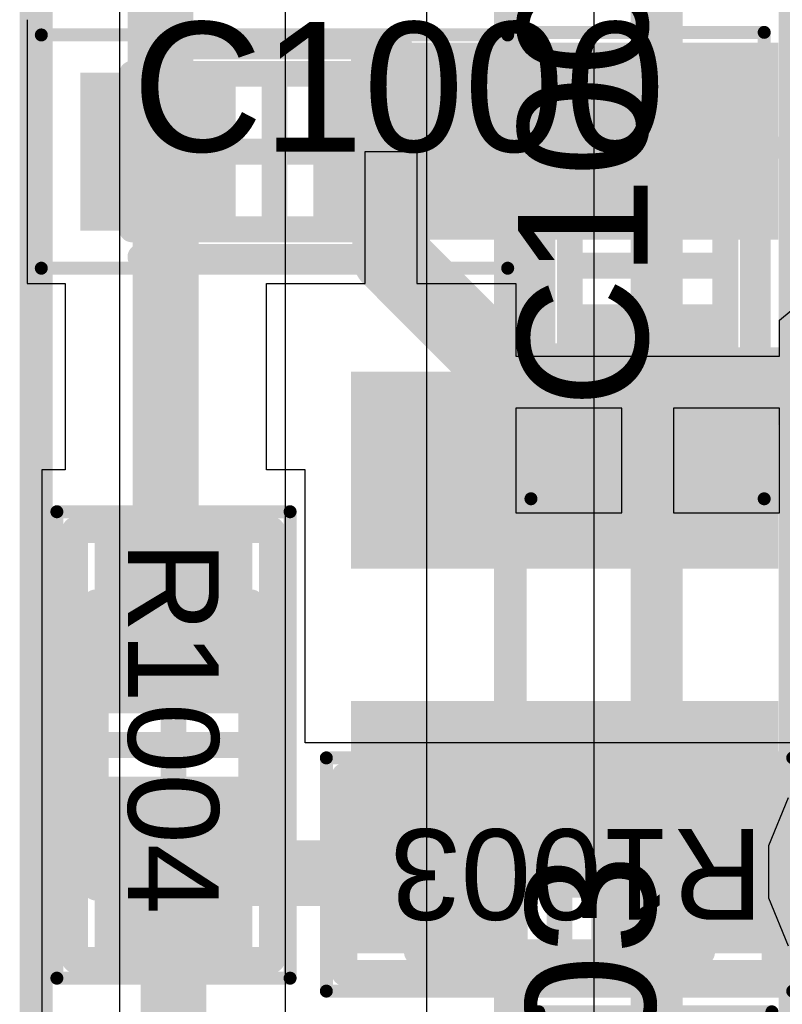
# Model space of a CAD drawing. Header units: inches. Extents: x -6 to 11.2, y -2.2 to 8.3.
# Tile 75 of 256: x 1.479 to 1.595, y 1.297 to 1.447. Entities that reach past the tile are written whole.
import ezdxf

# ---------------------------------------------------------------- set-up
doc = ezdxf.new("R2010")
doc.units = ezdxf.units.IN
doc.header["$MEASUREMENT"] = 0
for name, color, linetype in [('Board Layer Stack Bottom Solder', 6, 'Continuous'), ('Bottom Assembly', 56, 'Continuous'), ('Bottom Comp Body -Top13)-Comp Body -Bot14)', 56, 'Continuous'), ('Bottom Courtyard -Top15)-Courtyard -Bot16)', 56, 'Continuous'), ('Bottom Paste', 16, 'Continuous'), ('Layer 1- Top', 1, 'Continuous'), ('Layer 4- Inner', 76, 'Continuous'), ('Layer 5- Inner', 90, 'Continuous'), ('Layer 8- Bottom', 5, 'Continuous'), ('Top Comp Body -Top13)-Comp Body -Bot14)', 56, 'Continuous'), ('Top Comp Outline -Top11)-Comp Outline -Bot12)', 56, 'Continuous'), ('Top Courtyard -Top15)-Courtyard -Bot16)', 56, 'Continuous'), ('Top Designator', 56, 'Continuous'), ('Top Overlay', 2, 'Continuous'), ('Top Paste', 8, 'Continuous'), ('Top Solder', 216, 'Continuous')]:
    doc.layers.add(name, color=color, linetype=linetype)
doc.styles.add('Arial', font='txt', dxfattribs={"height": 0.2})

# ---------------------------------------------------------------- blocks, each defined once
blk = doc.blocks.new('L15002_035_60')
at = {"layer": 'Layer 1- Top'}
for points in [[(-0.03179, 0.01), (-0.00679, 0.01), (-0.00679, -0.01), (-0.03179, -0.01)], [(0.00679, 0.01), (0.03179, 0.01), (0.03179, -0.01), (0.00679, -0.01)]]:
    blk.add_hatch(color=7, dxfattribs=at).paths.add_polyline_path(points)
at = {"layer": 'Top Paste'}
for points in [[(-0.03179, 0.01), (-0.00679, 0.01), (-0.00679, -0.01), (-0.03179, -0.01)], [(0.00679, 0.01), (0.03179, 0.01), (0.03179, -0.01), (0.00679, -0.01)]]:
    blk.add_hatch(color=8, dxfattribs=at).paths.add_polyline_path(points)
at = {"layer": 'Top Solder'}
for points in [[(-0.03376, 0.01197), (-0.00482, 0.01197), (-0.00482, -0.01197), (-0.03376, -0.01197)], [(0.00482, 0.01197), (0.03376, 0.01197), (0.03376, -0.01197), (0.00482, -0.01197)]]:
    blk.add_hatch(color=216, dxfattribs=at).paths.add_polyline_path(points)
at = {"layer": 'Top Comp Body -Top13)-Comp Body -Bot14)'}
for points in [[(-0.02165, -0.01181, 0.00394, 0.00394, 0), (-0.02165, 0.01181, 0.00394, 0.00394, 0)], [(0.02165, 0.01181, 0.00394, 0.00394, 0), (-0.02165, 0.01181, 0.00394, 0.00394, 0)], [(0.02165, -0.01181, 0.00394, 0.00394, 0), (0.02165, 0.01181, 0.00394, 0.00394, 0)], [(0.02165, -0.01181, 0.00394, 0.00394, 0), (-0.02165, -0.01181, 0.00394, 0.00394, 0)]]:
    blk.add_lwpolyline(points, format="xyseb", dxfattribs=at)
for points in [[(-0.02264, 0.01181, 0.00197, 0.00197, 1), (-0.02067, 0.01181, 0.00197, 0.00197, 1)], [(-0.02264, 0.01181, 0.00197, 0.00197, 1), (-0.02067, 0.01181, 0.00197, 0.00197, 1)], [(0.02067, 0.01181, 0.00197, 0.00197, 1), (0.02264, 0.01181, 0.00197, 0.00197, 1)], [(0.02067, 0.01181, 0.00197, 0.00197, 1), (0.02264, 0.01181, 0.00197, 0.00197, 1)], [(-0.02264, -0.01181, 0.00197, 0.00197, 1), (-0.02067, -0.01181, 0.00197, 0.00197, 1)], [(-0.02264, -0.01181, 0.00197, 0.00197, 1), (-0.02067, -0.01181, 0.00197, 0.00197, 1)], [(0.02067, -0.01181, 0.00197, 0.00197, 1), (0.02264, -0.01181, 0.00197, 0.00197, 1)], [(0.02067, -0.01181, 0.00197, 0.00197, 1), (0.02264, -0.01181, 0.00197, 0.00197, 1)]]:
    blk.add_lwpolyline(points, format="xyseb", close=True, dxfattribs=at)
at = {"layer": 'Top Comp Outline -Top11)-Comp Outline -Bot12)'}
for points in [[(0.03268, 0.01496, 0.00394, 0.00394, 0), (-0.03268, 0.01496, 0.00394, 0.00394, 0)], [(-0.03268, -0.01496, 0.00394, 0.00394, 0), (-0.03268, 0.01496, 0.00394, 0.00394, 0)], [(0.03268, -0.01496, 0.00394, 0.00394, 0), (0.03268, 0.01496, 0.00394, 0.00394, 0)], [(0.03268, -0.01496, 0.00394, 0.00394, 0), (-0.03268, -0.01496, 0.00394, 0.00394, 0)]]:
    blk.add_lwpolyline(points, format="xyseb", dxfattribs=at)
for points in [[(-0.03366, 0.01496, 0.00197, 0.00197, 1), (-0.03169, 0.01496, 0.00197, 0.00197, 1)], [(-0.03366, 0.01496, 0.00197, 0.00197, 1), (-0.03169, 0.01496, 0.00197, 0.00197, 1)], [(0.03169, 0.01496, 0.00197, 0.00197, 1), (0.03366, 0.01496, 0.00197, 0.00197, 1)], [(0.03169, 0.01496, 0.00197, 0.00197, 1), (0.03366, 0.01496, 0.00197, 0.00197, 1)], [(-0.03366, -0.01496, 0.00197, 0.00197, 1), (-0.03169, -0.01496, 0.00197, 0.00197, 1)], [(-0.03366, -0.01496, 0.00197, 0.00197, 1), (-0.03169, -0.01496, 0.00197, 0.00197, 1)], [(0.03169, -0.01496, 0.00197, 0.00197, 1), (0.03366, -0.01496, 0.00197, 0.00197, 1)], [(0.03169, -0.01496, 0.00197, 0.00197, 1), (0.03366, -0.01496, 0.00197, 0.00197, 1)]]:
    blk.add_lwpolyline(points, format="xyseb", close=True, dxfattribs=at)
at = {"layer": 'Top Courtyard -Top15)-Courtyard -Bot16)'}
for points in [[(0.03543, 0.01772, 0.00197, 0.00197, 0), (-0.03543, 0.01772, 0.00197, 0.00197, 0)], [(-0.03543, -0.01772, 0.00197, 0.00197, 0), (-0.03543, 0.01772, 0.00197, 0.00197, 0)], [(0.03543, -0.01772, 0.00197, 0.00197, 0), (0.03543, 0.01772, 0.00197, 0.00197, 0)], [(0, -0.01181, 0.00394, 0.00394, 0), (0, 0.01181, 0.00394, 0.00394, 0)], [(0.01181, 0, 0.00394, 0.00394, 0), (-0.01181, 0, 0.00394, 0.00394, 0)], [(0.03543, -0.01772, 0.00197, 0.00197, 0), (-0.03543, -0.01772, 0.00197, 0.00197, 0)]]:
    blk.add_lwpolyline(points, format="xyseb", dxfattribs=at)
for points in [[(-0.03593, 0.01772, 0.000984, 0.000984, 1), (-0.03494, 0.01772, 0.000984, 0.000984, 1)], [(-0.03593, 0.01772, 0.000984, 0.000984, 1), (-0.03494, 0.01772, 0.000984, 0.000984, 1)], [(0.03494, 0.01772, 0.000984, 0.000984, 1), (0.03593, 0.01772, 0.000984, 0.000984, 1)], [(0.03494, 0.01772, 0.000984, 0.000984, 1), (0.03593, 0.01772, 0.000984, 0.000984, 1)], [(-0.00098, 0.01181, 0.00197, 0.00197, 1), (0.00098, 0.01181, 0.00197, 0.00197, 1)], [(-0.0128, 0, 0.00197, 0.00197, 1), (-0.01083, 0, 0.00197, 0.00197, 1)], [(0.01083, 0, 0.00197, 0.00197, 1), (0.0128, 0, 0.00197, 0.00197, 1)], [(-0.00098, -0.01181, 0.00197, 0.00197, 1), (0.00098, -0.01181, 0.00197, 0.00197, 1)], [(-0.03593, -0.01772, 0.000984, 0.000984, 1), (-0.03494, -0.01772, 0.000984, 0.000984, 1)], [(-0.03593, -0.01772, 0.000984, 0.000984, 1), (-0.03494, -0.01772, 0.000984, 0.000984, 1)], [(0.03494, -0.01772, 0.000984, 0.000984, 1), (0.03593, -0.01772, 0.000984, 0.000984, 1)], [(0.03494, -0.01772, 0.000984, 0.000984, 1), (0.03593, -0.01772, 0.000984, 0.000984, 1)]]:
    blk.add_lwpolyline(points, format="xyseb", close=True, dxfattribs=at)
at = {"layer": 'Top Overlay'}
for points in [[(0.01988, 0.01614, 0.00394, 0.00394, 0), (-0.0187, 0.01614, 0.00394, 0.00394, 0)], [(0.01988, -0.01614, 0.00394, 0.00394, 0), (-0.0187, -0.01614, 0.00394, 0.00394, 0)]]:
    blk.add_lwpolyline(points, format="xyseb", dxfattribs=at)
for points in [[(-0.01969, 0.01614, 0.00197, 0.00197, 1), (-0.01772, 0.01614, 0.00197, 0.00197, 1)], [(0.0189, 0.01614, 0.00197, 0.00197, 1), (0.02087, 0.01614, 0.00197, 0.00197, 1)], [(-0.01969, -0.01614, 0.00197, 0.00197, 1), (-0.01772, -0.01614, 0.00197, 0.00197, 1)], [(0.0189, -0.01614, 0.00197, 0.00197, 1), (0.02087, -0.01614, 0.00197, 0.00197, 1)]]:
    blk.add_lwpolyline(points, format="xyseb", close=True, dxfattribs=at)
at = {"layer": 'Top Comp Outline -Top11)-Comp Outline -Bot12)', "style": 'Arial'}
blk.add_text('R1004', height=0.01378, dxfattribs=at).set_placement((-0.03099, -0.00689))
blk = doc.blocks.new('L15002_035_61')
at = {"layer": 'Layer 1- Top'}
for points in [[(-0.03179, 0.01), (-0.00679, 0.01), (-0.00679, -0.01), (-0.03179, -0.01)], [(0.00679, 0.01), (0.03179, 0.01), (0.03179, -0.01), (0.00679, -0.01)]]:
    blk.add_hatch(color=7, dxfattribs=at).paths.add_polyline_path(points)
at = {"layer": 'Top Paste'}
for points in [[(-0.03179, 0.01), (-0.00679, 0.01), (-0.00679, -0.01), (-0.03179, -0.01)], [(0.00679, 0.01), (0.03179, 0.01), (0.03179, -0.01), (0.00679, -0.01)]]:
    blk.add_hatch(color=8, dxfattribs=at).paths.add_polyline_path(points)
at = {"layer": 'Top Solder'}
for points in [[(-0.03376, 0.01197), (-0.00482, 0.01197), (-0.00482, -0.01197), (-0.03376, -0.01197)], [(0.00482, 0.01197), (0.03376, 0.01197), (0.03376, -0.01197), (0.00482, -0.01197)]]:
    blk.add_hatch(color=216, dxfattribs=at).paths.add_polyline_path(points)
at = {"layer": 'Top Comp Body -Top13)-Comp Body -Bot14)'}
for points in [[(-0.02165, 0.01181, 0.00394, 0.00394, 0), (-0.02165, -0.01181, 0.00394, 0.00394, 0)], [(0.02165, 0.01181, 0.00394, 0.00394, 0), (-0.02165, 0.01181, 0.00394, 0.00394, 0)], [(0.02165, 0.01181, 0.00394, 0.00394, 0), (0.02165, -0.01181, 0.00394, 0.00394, 0)], [(0.02165, -0.01181, 0.00394, 0.00394, 0), (-0.02165, -0.01181, 0.00394, 0.00394, 0)]]:
    blk.add_lwpolyline(points, format="xyseb", dxfattribs=at)
for points in [[(-0.02264, 0.01181, 0.00197, 0.00197, 1), (-0.02067, 0.01181, 0.00197, 0.00197, 1)], [(-0.02264, 0.01181, 0.00197, 0.00197, 1), (-0.02067, 0.01181, 0.00197, 0.00197, 1)], [(0.02067, 0.01181, 0.00197, 0.00197, 1), (0.02264, 0.01181, 0.00197, 0.00197, 1)], [(0.02067, 0.01181, 0.00197, 0.00197, 1), (0.02264, 0.01181, 0.00197, 0.00197, 1)], [(-0.02264, -0.01181, 0.00197, 0.00197, 1), (-0.02067, -0.01181, 0.00197, 0.00197, 1)], [(-0.02264, -0.01181, 0.00197, 0.00197, 1), (-0.02067, -0.01181, 0.00197, 0.00197, 1)], [(0.02067, -0.01181, 0.00197, 0.00197, 1), (0.02264, -0.01181, 0.00197, 0.00197, 1)], [(0.02067, -0.01181, 0.00197, 0.00197, 1), (0.02264, -0.01181, 0.00197, 0.00197, 1)]]:
    blk.add_lwpolyline(points, format="xyseb", close=True, dxfattribs=at)
at = {"layer": 'Top Comp Outline -Top11)-Comp Outline -Bot12)'}
for points in [[(0.03268, 0.01496, 0.00394, 0.00394, 0), (-0.03268, 0.01496, 0.00394, 0.00394, 0)], [(-0.03268, 0.01496, 0.00394, 0.00394, 0), (-0.03268, -0.01496, 0.00394, 0.00394, 0)], [(0.03268, 0.01496, 0.00394, 0.00394, 0), (0.03268, -0.01496, 0.00394, 0.00394, 0)], [(0.03268, -0.01496, 0.00394, 0.00394, 0), (-0.03268, -0.01496, 0.00394, 0.00394, 0)]]:
    blk.add_lwpolyline(points, format="xyseb", dxfattribs=at)
for points in [[(-0.03366, 0.01496, 0.00197, 0.00197, 1), (-0.03169, 0.01496, 0.00197, 0.00197, 1)], [(-0.03366, 0.01496, 0.00197, 0.00197, 1), (-0.03169, 0.01496, 0.00197, 0.00197, 1)], [(0.03169, 0.01496, 0.00197, 0.00197, 1), (0.03366, 0.01496, 0.00197, 0.00197, 1)], [(0.03169, 0.01496, 0.00197, 0.00197, 1), (0.03366, 0.01496, 0.00197, 0.00197, 1)], [(-0.03366, -0.01496, 0.00197, 0.00197, 1), (-0.03169, -0.01496, 0.00197, 0.00197, 1)], [(-0.03366, -0.01496, 0.00197, 0.00197, 1), (-0.03169, -0.01496, 0.00197, 0.00197, 1)], [(0.03169, -0.01496, 0.00197, 0.00197, 1), (0.03366, -0.01496, 0.00197, 0.00197, 1)], [(0.03169, -0.01496, 0.00197, 0.00197, 1), (0.03366, -0.01496, 0.00197, 0.00197, 1)]]:
    blk.add_lwpolyline(points, format="xyseb", close=True, dxfattribs=at)
at = {"layer": 'Top Courtyard -Top15)-Courtyard -Bot16)'}
for points in [[(0.03543, 0.01772, 0.00197, 0.00197, 0), (-0.03543, 0.01772, 0.00197, 0.00197, 0)], [(-0.03543, 0.01772, 0.00197, 0.00197, 0), (-0.03543, -0.01772, 0.00197, 0.00197, 0)], [(0.03543, 0.01772, 0.00197, 0.00197, 0), (0.03543, -0.01772, 0.00197, 0.00197, 0)], [(0, 0.01181, 0.00394, 0.00394, 0), (0, -0.01181, 0.00394, 0.00394, 0)], [(0.01181, 0, 0.00394, 0.00394, 0), (-0.01181, 0, 0.00394, 0.00394, 0)], [(0.03543, -0.01772, 0.00197, 0.00197, 0), (-0.03543, -0.01772, 0.00197, 0.00197, 0)]]:
    blk.add_lwpolyline(points, format="xyseb", dxfattribs=at)
for points in [[(-0.03593, 0.01772, 0.000984, 0.000984, 1), (-0.03494, 0.01772, 0.000984, 0.000984, 1)], [(-0.03593, 0.01772, 0.000984, 0.000984, 1), (-0.03494, 0.01772, 0.000984, 0.000984, 1)], [(0.03494, 0.01772, 0.000984, 0.000984, 1), (0.03593, 0.01772, 0.000984, 0.000984, 1)], [(0.03494, 0.01772, 0.000984, 0.000984, 1), (0.03593, 0.01772, 0.000984, 0.000984, 1)], [(-0.00098, 0.01181, 0.00197, 0.00197, 1), (0.00098, 0.01181, 0.00197, 0.00197, 1)], [(-0.0128, 0, 0.00197, 0.00197, 1), (-0.01083, 0, 0.00197, 0.00197, 1)], [(0.01083, 0, 0.00197, 0.00197, 1), (0.0128, 0, 0.00197, 0.00197, 1)], [(-0.00098, -0.01181, 0.00197, 0.00197, 1), (0.00098, -0.01181, 0.00197, 0.00197, 1)], [(-0.03593, -0.01772, 0.000984, 0.000984, 1), (-0.03494, -0.01772, 0.000984, 0.000984, 1)], [(-0.03593, -0.01772, 0.000984, 0.000984, 1), (-0.03494, -0.01772, 0.000984, 0.000984, 1)], [(0.03494, -0.01772, 0.000984, 0.000984, 1), (0.03593, -0.01772, 0.000984, 0.000984, 1)], [(0.03494, -0.01772, 0.000984, 0.000984, 1), (0.03593, -0.01772, 0.000984, 0.000984, 1)]]:
    blk.add_lwpolyline(points, format="xyseb", close=True, dxfattribs=at)
at = {"layer": 'Top Overlay'}
for points in [[(0.01988, 0.01614, 0.00394, 0.00394, 0), (-0.0187, 0.01614, 0.00394, 0.00394, 0)], [(0.01988, -0.01614, 0.00394, 0.00394, 0), (-0.0187, -0.01614, 0.00394, 0.00394, 0)]]:
    blk.add_lwpolyline(points, format="xyseb", dxfattribs=at)
for points in [[(-0.01969, 0.01614, 0.00197, 0.00197, 1), (-0.01772, 0.01614, 0.00197, 0.00197, 1)], [(0.0189, 0.01614, 0.00197, 0.00197, 1), (0.02087, 0.01614, 0.00197, 0.00197, 1)], [(-0.01969, -0.01614, 0.00197, 0.00197, 1), (-0.01772, -0.01614, 0.00197, 0.00197, 1)], [(0.0189, -0.01614, 0.00197, 0.00197, 1), (0.02087, -0.01614, 0.00197, 0.00197, 1)]]:
    blk.add_lwpolyline(points, format="xyseb", close=True, dxfattribs=at)
at = {"layer": 'Top Comp Outline -Top11)-Comp Outline -Bot12)', "style": 'Arial'}
blk.add_text('R1003', height=0.01378, dxfattribs=at).set_placement((-0.03099, -0.00689))
blk = doc.blocks.new('CAPC1005X06_F_121')
at = {"layer": 'Layer 1- Top'}
for points in [[(-0.02756, 0.01004), (-0.00787, 0.01004), (-0.00787, -0.01004), (-0.02756, -0.01004)], [(0.00787, 0.01004), (0.02756, 0.01004), (0.02756, -0.01004), (0.00787, -0.01004)]]:
    blk.add_hatch(color=7, dxfattribs=at).paths.add_polyline_path(points)
at = {"layer": 'Top Paste'}
for points in [[(-0.02756, 0.01004), (-0.00787, 0.01004), (-0.00787, -0.01004), (-0.02756, -0.01004)], [(0.00787, 0.01004), (0.02756, 0.01004), (0.02756, -0.01004), (0.00787, -0.01004)]]:
    blk.add_hatch(color=8, dxfattribs=at).paths.add_polyline_path(points)
at = {"layer": 'Top Solder'}
for points in [[(-0.02953, 0.01201), (-0.00591, 0.01201), (-0.00591, -0.01201), (-0.02953, -0.01201)], [(0.00591, 0.01201), (0.02953, 0.01201), (0.02953, -0.01201), (0.00591, -0.01201)]]:
    blk.add_hatch(color=216, dxfattribs=at).paths.add_polyline_path(points)
at = {"layer": 'Top Comp Outline -Top11)-Comp Outline -Bot12)'}
for points in [[(-0.02165, 0.01181, 0.00394, 0.00394, 0), (-0.02165, -0.01181, 0.00394, 0.00394, 0)], [(-0.02165, 0.01181, 0.00394, 0.00394, 0), (0.02165, 0.01181, 0.00394, 0.00394, 0)], [(0.02165, 0.01181, 0.00394, 0.00394, 0), (0.02165, -0.01181, 0.00394, 0.00394, 0)], [(-0.02165, -0.01181, 0.00394, 0.00394, 0), (0.02165, -0.01181, 0.00394, 0.00394, 0)]]:
    blk.add_lwpolyline(points, format="xyseb", dxfattribs=at)
for points in [[(-0.02264, 0.01181, 0.00197, 0.00197, 1), (-0.02067, 0.01181, 0.00197, 0.00197, 1)], [(-0.02264, 0.01181, 0.00197, 0.00197, 1), (-0.02067, 0.01181, 0.00197, 0.00197, 1)], [(0.02067, 0.01181, 0.00197, 0.00197, 1), (0.02264, 0.01181, 0.00197, 0.00197, 1)], [(0.02067, 0.01181, 0.00197, 0.00197, 1), (0.02264, 0.01181, 0.00197, 0.00197, 1)], [(-0.02264, -0.01181, 0.00197, 0.00197, 1), (-0.02067, -0.01181, 0.00197, 0.00197, 1)], [(-0.02264, -0.01181, 0.00197, 0.00197, 1), (-0.02067, -0.01181, 0.00197, 0.00197, 1)], [(0.02067, -0.01181, 0.00197, 0.00197, 1), (0.02264, -0.01181, 0.00197, 0.00197, 1)], [(0.02067, -0.01181, 0.00197, 0.00197, 1), (0.02264, -0.01181, 0.00197, 0.00197, 1)]]:
    blk.add_lwpolyline(points, format="xyseb", close=True, dxfattribs=at)
at = {"layer": 'Top Courtyard -Top15)-Courtyard -Bot16)'}
for points in [[(-0.03543, 0.01772, 0.00197, 0.00197, 0), (0.03543, 0.01772, 0.00197, 0.00197, 0)], [(-0.03543, 0.01772, 0.00197, 0.00197, 0), (-0.03543, -0.01772, 0.00197, 0.00197, 0)], [(0.03543, 0.01772, 0.00197, 0.00197, 0), (0.03543, -0.01772, 0.00197, 0.00197, 0)], [(0, 0.01181, 0.00394, 0.00394, 0), (0, -0.01181, 0.00394, 0.00394, 0)], [(-0.01181, 0, 0.00394, 0.00394, 0), (0.01181, 0, 0.00394, 0.00394, 0)], [(-0.03543, -0.01772, 0.00197, 0.00197, 0), (0.03543, -0.01772, 0.00197, 0.00197, 0)]]:
    blk.add_lwpolyline(points, format="xyseb", dxfattribs=at)
for points in [[(-0.03593, 0.01772, 0.000984, 0.000984, 1), (-0.03494, 0.01772, 0.000984, 0.000984, 1)], [(-0.03593, 0.01772, 0.000984, 0.000984, 1), (-0.03494, 0.01772, 0.000984, 0.000984, 1)], [(0.03494, 0.01772, 0.000984, 0.000984, 1), (0.03593, 0.01772, 0.000984, 0.000984, 1)], [(0.03494, 0.01772, 0.000984, 0.000984, 1), (0.03593, 0.01772, 0.000984, 0.000984, 1)], [(-0.00098, 0.01181, 0.00197, 0.00197, 1), (0.00098, 0.01181, 0.00197, 0.00197, 1)], [(-0.0128, 0, 0.00197, 0.00197, 1), (-0.01083, 0, 0.00197, 0.00197, 1)], [(0.01083, 0, 0.00197, 0.00197, 1), (0.0128, 0, 0.00197, 0.00197, 1)], [(-0.00098, -0.01181, 0.00197, 0.00197, 1), (0.00098, -0.01181, 0.00197, 0.00197, 1)], [(-0.03593, -0.01772, 0.000984, 0.000984, 1), (-0.03494, -0.01772, 0.000984, 0.000984, 1)], [(-0.03593, -0.01772, 0.000984, 0.000984, 1), (-0.03494, -0.01772, 0.000984, 0.000984, 1)], [(0.03494, -0.01772, 0.000984, 0.000984, 1), (0.03593, -0.01772, 0.000984, 0.000984, 1)], [(0.03494, -0.01772, 0.000984, 0.000984, 1), (0.03593, -0.01772, 0.000984, 0.000984, 1)]]:
    blk.add_lwpolyline(points, format="xyseb", close=True, dxfattribs=at)
at = {"layer": 'Top Overlay'}
for points in [[(-0.02037, 0.016, 0.00394, 0.00394, 0), (0.019, 0.016, 0.00394, 0.00394, 0)], [(-0.02037, -0.016, 0.00394, 0.00394, 0), (0.019, -0.016, 0.00394, 0.00394, 0)]]:
    blk.add_lwpolyline(points, format="xyseb", dxfattribs=at)
for points in [[(-0.02135, 0.016, 0.00197, 0.00197, 1), (-0.01939, 0.016, 0.00197, 0.00197, 1)], [(0.01802, 0.016, 0.00197, 0.00197, 1), (0.01998, 0.016, 0.00197, 0.00197, 1)], [(-0.02135, -0.016, 0.00197, 0.00197, 1), (-0.01939, -0.016, 0.00197, 0.00197, 1)], [(0.01802, -0.016, 0.00197, 0.00197, 1), (0.01998, -0.016, 0.00197, 0.00197, 1)]]:
    blk.add_lwpolyline(points, format="xyseb", close=True, dxfattribs=at)
at = {"layer": 'Top Designator', "style": 'Arial'}
blk.add_text('C1004', height=0.019685, dxfattribs=at).set_placement((-0.02165, 0))
blk = doc.blocks.new('CAPC1005X06_F_122')
at = {"layer": 'Layer 1- Top'}
for points in [[(-0.02756, 0.01004), (-0.00787, 0.01004), (-0.00787, -0.01004), (-0.02756, -0.01004)], [(0.00787, 0.01004), (0.02756, 0.01004), (0.02756, -0.01004), (0.00787, -0.01004)]]:
    blk.add_hatch(color=7, dxfattribs=at).paths.add_polyline_path(points)
at = {"layer": 'Top Paste'}
for points in [[(-0.02756, 0.01004), (-0.00787, 0.01004), (-0.00787, -0.01004), (-0.02756, -0.01004)], [(0.00787, 0.01004), (0.02756, 0.01004), (0.02756, -0.01004), (0.00787, -0.01004)]]:
    blk.add_hatch(color=8, dxfattribs=at).paths.add_polyline_path(points)
at = {"layer": 'Top Solder'}
for points in [[(-0.02953, 0.01201), (-0.00591, 0.01201), (-0.00591, -0.01201), (-0.02953, -0.01201)], [(0.00591, 0.01201), (0.02953, 0.01201), (0.02953, -0.01201), (0.00591, -0.01201)]]:
    blk.add_hatch(color=216, dxfattribs=at).paths.add_polyline_path(points)
at = {"layer": 'Top Comp Outline -Top11)-Comp Outline -Bot12)'}
for points in [[(-0.02165, 0.01181, 0.00394, 0.00394, 0), (-0.02165, -0.01181, 0.00394, 0.00394, 0)], [(-0.02165, 0.01181, 0.00394, 0.00394, 0), (0.02165, 0.01181, 0.00394, 0.00394, 0)], [(0.02165, 0.01181, 0.00394, 0.00394, 0), (0.02165, -0.01181, 0.00394, 0.00394, 0)], [(-0.02165, -0.01181, 0.00394, 0.00394, 0), (0.02165, -0.01181, 0.00394, 0.00394, 0)]]:
    blk.add_lwpolyline(points, format="xyseb", dxfattribs=at)
for points in [[(-0.02264, 0.01181, 0.00197, 0.00197, 1), (-0.02067, 0.01181, 0.00197, 0.00197, 1)], [(-0.02264, 0.01181, 0.00197, 0.00197, 1), (-0.02067, 0.01181, 0.00197, 0.00197, 1)], [(0.02067, 0.01181, 0.00197, 0.00197, 1), (0.02264, 0.01181, 0.00197, 0.00197, 1)], [(0.02067, 0.01181, 0.00197, 0.00197, 1), (0.02264, 0.01181, 0.00197, 0.00197, 1)], [(-0.02264, -0.01181, 0.00197, 0.00197, 1), (-0.02067, -0.01181, 0.00197, 0.00197, 1)], [(-0.02264, -0.01181, 0.00197, 0.00197, 1), (-0.02067, -0.01181, 0.00197, 0.00197, 1)], [(0.02067, -0.01181, 0.00197, 0.00197, 1), (0.02264, -0.01181, 0.00197, 0.00197, 1)], [(0.02067, -0.01181, 0.00197, 0.00197, 1), (0.02264, -0.01181, 0.00197, 0.00197, 1)]]:
    blk.add_lwpolyline(points, format="xyseb", close=True, dxfattribs=at)
at = {"layer": 'Top Courtyard -Top15)-Courtyard -Bot16)'}
for points in [[(-0.03543, 0.01772, 0.00197, 0.00197, 0), (0.03543, 0.01772, 0.00197, 0.00197, 0)], [(-0.03543, 0.01772, 0.00197, 0.00197, 0), (-0.03543, -0.01772, 0.00197, 0.00197, 0)], [(0.03543, 0.01772, 0.00197, 0.00197, 0), (0.03543, -0.01772, 0.00197, 0.00197, 0)], [(0, 0.01181, 0.00394, 0.00394, 0), (0, -0.01181, 0.00394, 0.00394, 0)], [(-0.01181, 0, 0.00394, 0.00394, 0), (0.01181, 0, 0.00394, 0.00394, 0)], [(-0.03543, -0.01772, 0.00197, 0.00197, 0), (0.03543, -0.01772, 0.00197, 0.00197, 0)]]:
    blk.add_lwpolyline(points, format="xyseb", dxfattribs=at)
for points in [[(-0.03593, 0.01772, 0.000984, 0.000984, 1), (-0.03494, 0.01772, 0.000984, 0.000984, 1)], [(-0.03593, 0.01772, 0.000984, 0.000984, 1), (-0.03494, 0.01772, 0.000984, 0.000984, 1)], [(0.03494, 0.01772, 0.000984, 0.000984, 1), (0.03593, 0.01772, 0.000984, 0.000984, 1)], [(0.03494, 0.01772, 0.000984, 0.000984, 1), (0.03593, 0.01772, 0.000984, 0.000984, 1)], [(-0.00098, 0.01181, 0.00197, 0.00197, 1), (0.00098, 0.01181, 0.00197, 0.00197, 1)], [(-0.0128, 0, 0.00197, 0.00197, 1), (-0.01083, 0, 0.00197, 0.00197, 1)], [(0.01083, 0, 0.00197, 0.00197, 1), (0.0128, 0, 0.00197, 0.00197, 1)], [(-0.00098, -0.01181, 0.00197, 0.00197, 1), (0.00098, -0.01181, 0.00197, 0.00197, 1)], [(-0.03593, -0.01772, 0.000984, 0.000984, 1), (-0.03494, -0.01772, 0.000984, 0.000984, 1)], [(-0.03593, -0.01772, 0.000984, 0.000984, 1), (-0.03494, -0.01772, 0.000984, 0.000984, 1)], [(0.03494, -0.01772, 0.000984, 0.000984, 1), (0.03593, -0.01772, 0.000984, 0.000984, 1)], [(0.03494, -0.01772, 0.000984, 0.000984, 1), (0.03593, -0.01772, 0.000984, 0.000984, 1)]]:
    blk.add_lwpolyline(points, format="xyseb", close=True, dxfattribs=at)
at = {"layer": 'Top Overlay'}
for points in [[(-0.02037, 0.016, 0.00394, 0.00394, 0), (0.019, 0.016, 0.00394, 0.00394, 0)], [(-0.02037, -0.016, 0.00394, 0.00394, 0), (0.019, -0.016, 0.00394, 0.00394, 0)]]:
    blk.add_lwpolyline(points, format="xyseb", dxfattribs=at)
for points in [[(-0.02135, 0.016, 0.00197, 0.00197, 1), (-0.01939, 0.016, 0.00197, 0.00197, 1)], [(0.01802, 0.016, 0.00197, 0.00197, 1), (0.01998, 0.016, 0.00197, 0.00197, 1)], [(-0.02135, -0.016, 0.00197, 0.00197, 1), (-0.01939, -0.016, 0.00197, 0.00197, 1)], [(0.01802, -0.016, 0.00197, 0.00197, 1), (0.01998, -0.016, 0.00197, 0.00197, 1)]]:
    blk.add_lwpolyline(points, format="xyseb", close=True, dxfattribs=at)
at = {"layer": 'Top Designator', "style": 'Arial'}
blk.add_text('C1003', height=0.019685, dxfattribs=at).set_placement((-0.02165, 0))
blk = doc.blocks.new('CAPC1005X06_F_125')
at = {"layer": 'Layer 1- Top'}
for points in [[(-0.02756, 0.01004), (-0.00787, 0.01004), (-0.00787, -0.01004), (-0.02756, -0.01004)], [(0.00787, 0.01004), (0.02756, 0.01004), (0.02756, -0.01004), (0.00787, -0.01004)]]:
    blk.add_hatch(color=7, dxfattribs=at).paths.add_polyline_path(points)
at = {"layer": 'Top Paste'}
for points in [[(-0.02756, 0.01004), (-0.00787, 0.01004), (-0.00787, -0.01004), (-0.02756, -0.01004)], [(0.00787, 0.01004), (0.02756, 0.01004), (0.02756, -0.01004), (0.00787, -0.01004)]]:
    blk.add_hatch(color=8, dxfattribs=at).paths.add_polyline_path(points)
at = {"layer": 'Top Solder'}
for points in [[(-0.02953, 0.01201), (-0.00591, 0.01201), (-0.00591, -0.01201), (-0.02953, -0.01201)], [(0.00591, 0.01201), (0.02953, 0.01201), (0.02953, -0.01201), (0.00591, -0.01201)]]:
    blk.add_hatch(color=216, dxfattribs=at).paths.add_polyline_path(points)
at = {"layer": 'Top Comp Outline -Top11)-Comp Outline -Bot12)'}
for points in [[(-0.02165, -0.01181, 0.00394, 0.00394, 0), (-0.02165, 0.01181, 0.00394, 0.00394, 0)], [(-0.02165, 0.01181, 0.00394, 0.00394, 0), (0.02165, 0.01181, 0.00394, 0.00394, 0)], [(0.02165, -0.01181, 0.00394, 0.00394, 0), (0.02165, 0.01181, 0.00394, 0.00394, 0)], [(-0.02165, -0.01181, 0.00394, 0.00394, 0), (0.02165, -0.01181, 0.00394, 0.00394, 0)]]:
    blk.add_lwpolyline(points, format="xyseb", dxfattribs=at)
for points in [[(-0.02264, 0.01181, 0.00197, 0.00197, 1), (-0.02067, 0.01181, 0.00197, 0.00197, 1)], [(-0.02264, 0.01181, 0.00197, 0.00197, 1), (-0.02067, 0.01181, 0.00197, 0.00197, 1)], [(0.02067, 0.01181, 0.00197, 0.00197, 1), (0.02264, 0.01181, 0.00197, 0.00197, 1)], [(0.02067, 0.01181, 0.00197, 0.00197, 1), (0.02264, 0.01181, 0.00197, 0.00197, 1)], [(-0.02264, -0.01181, 0.00197, 0.00197, 1), (-0.02067, -0.01181, 0.00197, 0.00197, 1)], [(-0.02264, -0.01181, 0.00197, 0.00197, 1), (-0.02067, -0.01181, 0.00197, 0.00197, 1)], [(0.02067, -0.01181, 0.00197, 0.00197, 1), (0.02264, -0.01181, 0.00197, 0.00197, 1)], [(0.02067, -0.01181, 0.00197, 0.00197, 1), (0.02264, -0.01181, 0.00197, 0.00197, 1)]]:
    blk.add_lwpolyline(points, format="xyseb", close=True, dxfattribs=at)
at = {"layer": 'Top Courtyard -Top15)-Courtyard -Bot16)'}
for points in [[(-0.03543, 0.01772, 0.00197, 0.00197, 0), (0.03543, 0.01772, 0.00197, 0.00197, 0)], [(-0.03543, -0.01772, 0.00197, 0.00197, 0), (-0.03543, 0.01772, 0.00197, 0.00197, 0)], [(0.03543, -0.01772, 0.00197, 0.00197, 0), (0.03543, 0.01772, 0.00197, 0.00197, 0)], [(0, -0.01181, 0.00394, 0.00394, 0), (0, 0.01181, 0.00394, 0.00394, 0)], [(-0.01181, 0, 0.00394, 0.00394, 0), (0.01181, 0, 0.00394, 0.00394, 0)], [(-0.03543, -0.01772, 0.00197, 0.00197, 0), (0.03543, -0.01772, 0.00197, 0.00197, 0)]]:
    blk.add_lwpolyline(points, format="xyseb", dxfattribs=at)
for points in [[(-0.03593, 0.01772, 0.000984, 0.000984, 1), (-0.03494, 0.01772, 0.000984, 0.000984, 1)], [(-0.03593, 0.01772, 0.000984, 0.000984, 1), (-0.03494, 0.01772, 0.000984, 0.000984, 1)], [(0.03494, 0.01772, 0.000984, 0.000984, 1), (0.03593, 0.01772, 0.000984, 0.000984, 1)], [(0.03494, 0.01772, 0.000984, 0.000984, 1), (0.03593, 0.01772, 0.000984, 0.000984, 1)], [(-0.00098, 0.01181, 0.00197, 0.00197, 1), (0.00098, 0.01181, 0.00197, 0.00197, 1)], [(-0.0128, 0, 0.00197, 0.00197, 1), (-0.01083, 0, 0.00197, 0.00197, 1)], [(0.01083, 0, 0.00197, 0.00197, 1), (0.0128, 0, 0.00197, 0.00197, 1)], [(-0.00098, -0.01181, 0.00197, 0.00197, 1), (0.00098, -0.01181, 0.00197, 0.00197, 1)], [(-0.03593, -0.01772, 0.000984, 0.000984, 1), (-0.03494, -0.01772, 0.000984, 0.000984, 1)], [(-0.03593, -0.01772, 0.000984, 0.000984, 1), (-0.03494, -0.01772, 0.000984, 0.000984, 1)], [(0.03494, -0.01772, 0.000984, 0.000984, 1), (0.03593, -0.01772, 0.000984, 0.000984, 1)], [(0.03494, -0.01772, 0.000984, 0.000984, 1), (0.03593, -0.01772, 0.000984, 0.000984, 1)]]:
    blk.add_lwpolyline(points, format="xyseb", close=True, dxfattribs=at)
at = {"layer": 'Top Overlay'}
for points in [[(-0.02037, 0.016, 0.00394, 0.00394, 0), (0.019, 0.016, 0.00394, 0.00394, 0)], [(-0.02037, -0.016, 0.00394, 0.00394, 0), (0.019, -0.016, 0.00394, 0.00394, 0)]]:
    blk.add_lwpolyline(points, format="xyseb", dxfattribs=at)
for points in [[(-0.02135, 0.016, 0.00197, 0.00197, 1), (-0.01939, 0.016, 0.00197, 0.00197, 1)], [(0.01802, 0.016, 0.00197, 0.00197, 1), (0.01998, 0.016, 0.00197, 0.00197, 1)], [(-0.02135, -0.016, 0.00197, 0.00197, 1), (-0.01939, -0.016, 0.00197, 0.00197, 1)], [(0.01802, -0.016, 0.00197, 0.00197, 1), (0.01998, -0.016, 0.00197, 0.00197, 1)]]:
    blk.add_lwpolyline(points, format="xyseb", close=True, dxfattribs=at)
at = {"layer": 'Top Designator', "style": 'Arial'}
blk.add_text('C1000', height=0.019685, rotation=360, dxfattribs=at).set_placement((-0.02165, 0))
blk = doc.blocks.new('FP_HX2326FNL_MFG_B_190')
at = {"layer": 'Board Layer Stack Bottom Solder'}
for points in [[(-0.08996, 0.2), (-0.06004, 0.2), (-0.06004, 0.13504), (-0.08996, 0.13504)], [(-0.03996, 0.2), (-0.01004, 0.2), (-0.01004, 0.13504), (-0.03996, 0.13504)], [(0.01004, 0.2), (0.03996, 0.2), (0.03996, 0.13504), (0.01004, 0.13504)]]:
    blk.add_hatch(color=6, dxfattribs=at).paths.add_polyline_path(points)
at = {"layer": 'Bottom Paste'}
for points in [[(-0.08996, 0.2), (-0.06004, 0.2), (-0.06004, 0.13504), (-0.08996, 0.13504)], [(-0.03996, 0.2), (-0.01004, 0.2), (-0.01004, 0.13504), (-0.03996, 0.13504)], [(0.01004, 0.2), (0.03996, 0.2), (0.03996, 0.13504), (0.01004, 0.13504)]]:
    blk.add_hatch(color=16, dxfattribs=at).paths.add_polyline_path(points)
at = {"layer": 'Layer 8- Bottom'}
for points in [[(-0.08996, 0.2), (-0.06004, 0.2), (-0.06004, 0.13504), (-0.08996, 0.13504)], [(-0.03996, 0.2), (-0.01004, 0.2), (-0.01004, 0.13504), (-0.03996, 0.13504)], [(0.01004, 0.2), (0.03996, 0.2), (0.03996, 0.13504), (0.01004, 0.13504)]]:
    blk.add_hatch(color=7, dxfattribs=at).paths.add_polyline_path(points)
at = {"layer": 'Bottom Assembly'}
blk.add_lwpolyline([(0.2565, 0.20394, 0.00787, 0.00787, 0), (-0.2565, 0.20394, 0.00787, 0.00787, 0)], format="xyseb", dxfattribs=at)
at = {"layer": 'Bottom Comp Body -Top13)-Comp Body -Bot14)'}
blk.add_lwpolyline([(0.25256, 0.1815, 0.00787, 0.00787, 0), (-0.25256, 0.1815, 0.00787, 0.00787, 0)], format="xyseb", dxfattribs=at)
at = {"layer": 'Bottom Courtyard -Top15)-Courtyard -Bot16)'}
blk.add_lwpolyline([(0.2565, 0.20394, 0.00787, 0.00787, 0), (-0.2565, 0.20394, 0.00787, 0.00787, 0)], format="xyseb", dxfattribs=at)

msp = doc.modelspace()

# ---------------------------------------------------------------- linework, layer by layer
at = {"layer": 'Layer 1- Top'}
for p, q in [((1.48055, 1.44681), (1.48055, 1.44374)), ((1.48055, 1.44374), (1.48055, 1.40673)), ((1.53189, 1.40673), (1.53189, 1.42677)), ((1.53189, 1.42677), (1.53976, 1.42677)), ((1.53976, 1.42677), (1.53976, 1.40673)), ((1.59484, 1.40115), (1.60511, 1.40969)), ((1.48055, 1.40673), (1.48628, 1.40673)), ((1.48628, 1.40673), (1.48628, 1.37841)), ((1.51687, 1.37841), (1.51687, 1.40673)), ((1.51687, 1.40673), (1.53189, 1.40673)), ((1.53976, 1.40673), (1.55476, 1.40673)), ((1.55476, 1.40673), (1.55476, 1.39567)), ((1.59484, 1.39567), (1.59484, 1.40115)), ((1.55476, 1.39567), (1.5748, 1.39567)), ((1.5748, 1.39567), (1.59484, 1.39567)), ((1.57087, 1.3878), (1.55476, 1.3878)), ((1.55476, 1.3878), (1.55476, 1.37189)), ((1.57087, 1.37189), (1.57087, 1.3878)), ((1.59484, 1.3878), (1.57874, 1.3878)), ((1.57874, 1.3878), (1.57874, 1.37189)), ((1.59484, 1.37189), (1.59484, 1.3878)), ((1.48628, 1.37841), (1.48276, 1.37841)), ((1.48276, 1.37841), (1.48276, 1.33341)), ((1.52276, 1.37841), (1.51687, 1.37841)), ((1.52276, 1.33693), (1.52276, 1.37841)), ((1.55476, 1.37189), (1.57087, 1.37189)), ((1.57874, 1.37189), (1.59484, 1.37189)), ((1.60321, 1.33693), (1.52276, 1.33693)), ((1.48276, 1.33341), (1.48276, 1.29482))]:
    msp.add_line(p, q, dxfattribs=at)
for points in [[(1.50079, 1.42795, 0.01, 0.01, 0), (1.50079, 1.47795, 0.01, 0.01, 0)], [(1.50079, 1.42795, 0.01, 0.01, 0), (1.50157, 1.42717, 0.01, 0.01, 0)], [(1.50157, 1.35709, 0.01, 0.01, 0), (1.50157, 1.42717, 0.01, 0.01, 0)], [(1.53583, 1.41083, 0.01181, 0.01181, 0), (1.53583, 1.42677, 0.01181, 0.01181, 0)], [(1.5748, 1.42717, 0.00299, 0.00299, 0), (1.60669, 1.42717, 0.00299, 0.00299, 0)], [(1.53583, 1.41083, 0.01181, 0.01181, 0), (1.55492, 1.39173, 0.01181, 0.01181, 0)], [(1.55492, 1.39173, 0.01181, 0.01181, 0), (1.5748, 1.39173, 0.01181, 0.01181, 0)], [(1.5748, 1.39173, 0.01181, 0.01181, 0), (1.57539, 1.39114, 0.01181, 0.01181, 0)], [(1.57539, 1.39114, 0.01181, 0.01181, 0), (1.61319, 1.39114, 0.01181, 0.01181, 0)], [(1.50157, 1.35709, 0.01, 0.01, 0), (1.50276, 1.35591, 0.01, 0.01, 0)], [(1.50276, 1.27992, 0.01, 0.01, 0), (1.50276, 1.31732, 0.01, 0.01, 0)], [(1.50276, 1.31732, 0.01, 0.01, 0), (1.50295, 1.31713, 0.01, 0.01, 0)], [(1.50295, 1.31713, 0.01, 0.01, 0), (1.54154, 1.31713, 0.01, 0.01, 0)], [(1.54154, 1.31713, 0.01, 0.01, 0), (1.54173, 1.31732, 0.01, 0.01, 0)], [(1.58071, 1.31693, 0.01, 0.01, 0), (1.61102, 1.31693, 0.01, 0.01, 0)]]:
    msp.add_lwpolyline(points, format="xyseb", dxfattribs=at)
for points in [[(1.49829, 1.42795, 0.005, 0.005, 1), (1.50329, 1.42795, 0.005, 0.005, 1)], [(1.49829, 1.42795, 0.005, 0.005, 1), (1.50329, 1.42795, 0.005, 0.005, 1)], [(1.49907, 1.42717, 0.005, 0.005, 1), (1.50407, 1.42717, 0.005, 0.005, 1)], [(1.49907, 1.42717, 0.005, 0.005, 1), (1.50407, 1.42717, 0.005, 0.005, 1)], [(1.53287, 1.42677, 0.00591, 0.00591, 1), (1.53878, 1.42677, 0.00591, 0.00591, 1)], [(1.57406, 1.42717, 0.0015, 0.0015, 1), (1.57555, 1.42717, 0.0015, 0.0015, 1)], [(1.53287, 1.41083, 0.00591, 0.00591, 1), (1.53878, 1.41083, 0.00591, 0.00591, 1)], [(1.53287, 1.41083, 0.00591, 0.00591, 1), (1.53878, 1.41083, 0.00591, 0.00591, 1)], [(1.55197, 1.39173, 0.00591, 0.00591, 1), (1.55787, 1.39173, 0.00591, 0.00591, 1)], [(1.55197, 1.39173, 0.00591, 0.00591, 1), (1.55787, 1.39173, 0.00591, 0.00591, 1)], [(1.57185, 1.39173, 0.00591, 0.00591, 1), (1.57776, 1.39173, 0.00591, 0.00591, 1)], [(1.57185, 1.39173, 0.00591, 0.00591, 1), (1.57776, 1.39173, 0.00591, 0.00591, 1)], [(1.57244, 1.39114, 0.00591, 0.00591, 1), (1.57835, 1.39114, 0.00591, 0.00591, 1)], [(1.57244, 1.39114, 0.00591, 0.00591, 1), (1.57835, 1.39114, 0.00591, 0.00591, 1)], [(1.49907, 1.35709, 0.005, 0.005, 1), (1.50407, 1.35709, 0.005, 0.005, 1)], [(1.49907, 1.35709, 0.005, 0.005, 1), (1.50407, 1.35709, 0.005, 0.005, 1)], [(1.50026, 1.35591, 0.005, 0.005, 1), (1.50526, 1.35591, 0.005, 0.005, 1)], [(1.50026, 1.31732, 0.005, 0.005, 1), (1.50526, 1.31732, 0.005, 0.005, 1)], [(1.50026, 1.31732, 0.005, 0.005, 1), (1.50526, 1.31732, 0.005, 0.005, 1)], [(1.50045, 1.31713, 0.005, 0.005, 1), (1.50545, 1.31713, 0.005, 0.005, 1)], [(1.50045, 1.31713, 0.005, 0.005, 1), (1.50545, 1.31713, 0.005, 0.005, 1)], [(1.53904, 1.31713, 0.005, 0.005, 1), (1.54404, 1.31713, 0.005, 0.005, 1)], [(1.53904, 1.31713, 0.005, 0.005, 1), (1.54404, 1.31713, 0.005, 0.005, 1)], [(1.53923, 1.31732, 0.005, 0.005, 1), (1.54423, 1.31732, 0.005, 0.005, 1)], [(1.57821, 1.31693, 0.005, 0.005, 1), (1.58321, 1.31693, 0.005, 0.005, 1)]]:
    msp.add_lwpolyline(points, format="xyseb", close=True, dxfattribs=at)
at = {"layer": 'Layer 4- Inner'}
for p, q in [((1.59617, 1.32856), (1.59315, 1.32127)), ((1.59315, 1.32127), (1.59315, 1.31338)), ((1.59315, 1.31338), (1.59617, 1.30608))]:
    msp.add_line(p, q, dxfattribs=at)
at = {"layer": 'Layer 5- Inner'}
for p, q in [((1.49463, 1.2372), (1.49463, 1.61378)), ((1.56668, 0.8724), (1.56668, 1.56654)), ((1.54119, 1.55849), (1.54119, 0.8724))]:
    msp.add_line(p, q, dxfattribs=at)
for points in [[(1.48189, 1.14685, 0.005, 0.005, 0), (1.48189, 1.61457, 0.005, 0.005, 0)], [(1.55394, 0.85709, 0.005, 0.005, 0), (1.55394, 1.56654, 0.005, 0.005, 0)]]:
    msp.add_lwpolyline(points, format="xyseb", dxfattribs=at)
at = {"layer": 'Layer 8- Bottom'}
for p, q in [((1.51972, 1.45339), (1.51972, 1.44157)), ((1.51972, 1.44157), (1.51972, 1.40339)), ((1.51972, 1.40339), (1.51972, 1.39157)), ((1.51972, 1.39157), (1.51972, 1.35339)), ((1.51972, 1.35339), (1.51972, 1.34157)), ((1.51972, 1.34157), (1.51972, 1.31512)), ((1.51972, 1.31512), (1.51972, 1.30339)), ((1.51972, 1.30339), (1.51972, 1.30339)), ((1.51972, 1.30339), (1.51972, 1.30331)), ((1.51972, 1.30331), (1.51972, 1.30331)), ((1.51972, 1.30331), (1.51972, 1.25831))]:
    msp.add_line(p, q, dxfattribs=at)
for points in [[(1.5622, 1.42835, 0.00299, 0.00299, 0), (1.56299, 1.42756, 0.00299, 0.00299, 0)], [(1.56299, 1.42756, 0.00299, 0.00299, 0), (1.60866, 1.42756, 0.00299, 0.00299, 0)]]:
    msp.add_lwpolyline(points, format="xyseb", dxfattribs=at)
for points in [[(1.56146, 1.42835, 0.0015, 0.0015, 1), (1.56295, 1.42835, 0.0015, 0.0015, 1)], [(1.56224, 1.42756, 0.0015, 0.0015, 1), (1.56374, 1.42756, 0.0015, 0.0015, 1)], [(1.56224, 1.42756, 0.0015, 0.0015, 1), (1.56374, 1.42756, 0.0015, 0.0015, 1)]]:
    msp.add_lwpolyline(points, format="xyseb", close=True, dxfattribs=at)

# ---------------------------------------------------------------- block references
for name, p, rotation in [('FP_HX2326FNL_MFG_B_190', (1.39469, 1.35335), 270), ('CAPC1005X06_F_121', (1.5748, 1.40945), 90), ('L15002_035_60', (1.50276, 1.33661), 270), ('L15002_035_61', (1.56142, 1.31693), 180), ('CAPC1005X06_F_122', (1.57598, 1.26063), 90)]:
    msp.add_blockref(name, p, dxfattribs=dict(rotation=rotation))
msp.add_blockref('CAPC1005X06_F_125', (1.51811, 1.42677))

doc.saveas('drawing.dxf')
